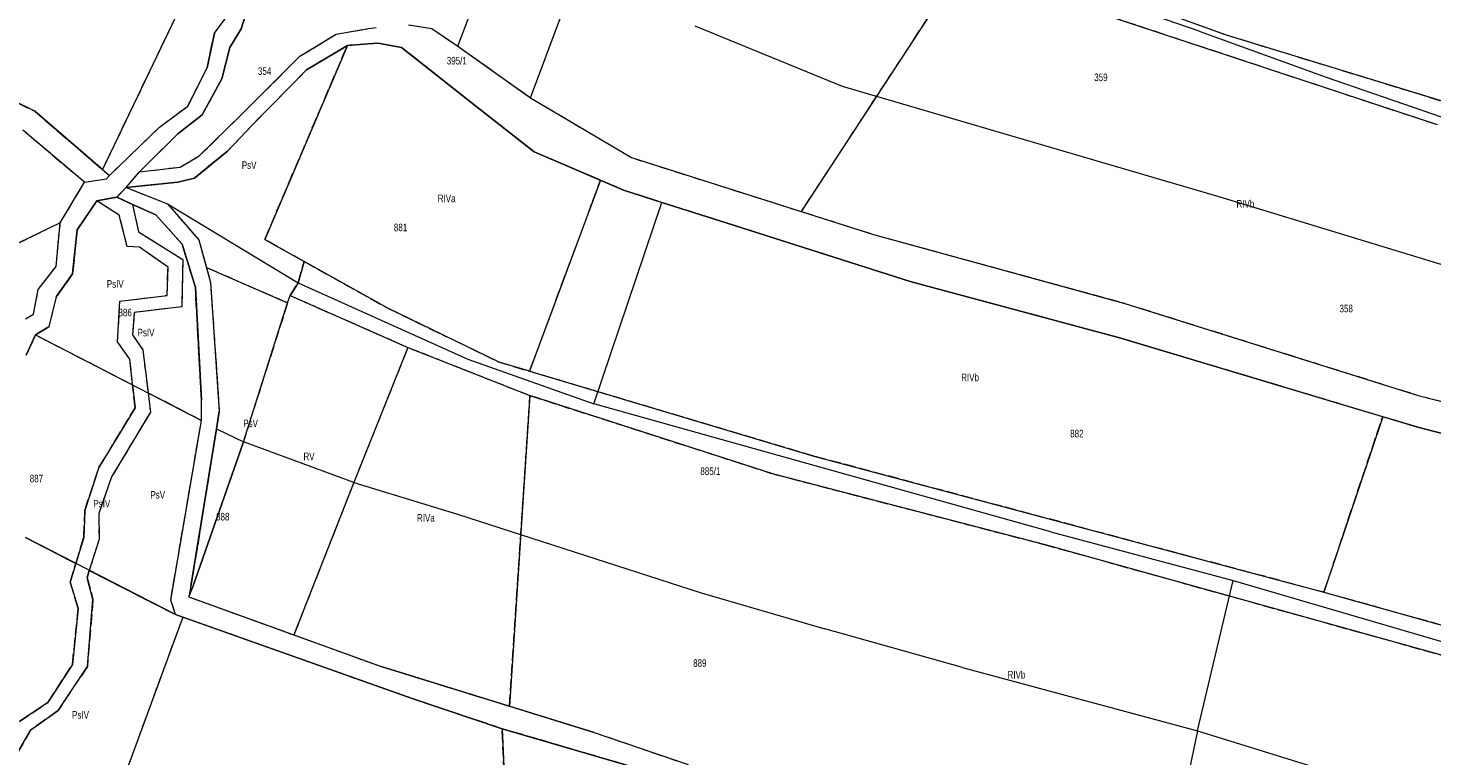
# Model space of a CAD drawing. Header units: metres. Extents: x 7496145 to 7500200, y 5498500 to 5502080.
# Tile 107 of 202: x 7496833 to 7497111, y 5501081 to 5501225. Entities that reach past the tile are written whole.
import ezdxf
from ezdxf.enums import TextEntityAlignment as Align

# ---------------------------------------------------------------- set-up
doc = ezdxf.new("R2010")
doc.units = ezdxf.units.M
doc.header["$MEASUREMENT"] = 0
for name, pattern in [('2.25_0.75', [3, 2.25, -0.75]), ('219-1000', [0]), ('egug-1000', [0])]:
    doc.linetypes.add(name, pattern=pattern)
for name, color, linetype in [('209-oznaczenie konturu klasyfikacyjnego', 7, 'CONTINUOUS'), ('211-numer działki ewidencyjnej', 7, 'CONTINUOUS'), ('217-kontur klasyfikacyjny', 7, 'CONTINUOUS'), ('218-kontur użytku gruntowego', 7, 'CONTINUOUS'), ('219-działka ewidencyjna', 7, 'CONTINUOUS')]:
    doc.layers.add(name, color=color, linetype=linetype)
doc.styles.get("Standard").update_dxf_attribs({"font": 'Working1250', "width": 0.75})

msp = doc.modelspace()

# ---------------------------------------------------------------- linework, layer by layer
at = {"layer": '217-kontur klasyfikacyjny', "color": 3, "linetype": '2.25_0.75', "lineweight": 18, "flags": 128}
for points in [[(7496874.34, 5501252.74), (7496847.44, 5501196.67)], [(7497017.36, 5501236.72), (7496985.77, 5501188.38)], [(7497111.76, 5501205.5), (7497017.36, 5501236.72)], [(7497041.07, 5501233.78), (7497069.89, 5501223.33)], [(7496876.44, 5501229.35), (7496874.88, 5501224.5)], [(7496869.62, 5501223.64), (7496871.88, 5501226.69)], [(7496801.14, 5501224.41), (7496834.04, 5501208.22)], [(7496874.88, 5501224.5), (7496872.63, 5501220.85)], [(7496893.71, 5501223.49), (7496900.12, 5501224.56)], [(7496900.12, 5501224.56), (7496901.64, 5501224.78)], [(7496908.01, 5501225.33), (7496912.67, 5501224.56)], [(7496912.67, 5501224.56), (7496917.79, 5501221.11)], [(7496868.15, 5501216.82), (7496869.62, 5501223.64)], [(7496879.57, 5501182.83), (7496895.95, 5501221.25)], [(7496886.51, 5501219.09), (7496893.71, 5501223.49)], [(7496895.95, 5501221.25), (7496887.83, 5501216.38)], [(7496900.01, 5501221.55), (7496895.95, 5501221.25)], [(7496902.05, 5501221.66), (7496900.01, 5501221.55)], [(7496906.67, 5501220.84), (7496902.05, 5501221.66)], [(7496917.79, 5501221.11), (7496932.17, 5501210.89)], [(7497069.89, 5501223.33), (7497117.8, 5501208.66)], [(7496872.63, 5501220.85), (7496871.05, 5501214.6)], [(7496874.91, 5501207.5), (7496886.51, 5501219.09)], [(7496921.6, 5501209), (7496906.67, 5501220.84)], [(7496864.33, 5501209.24), (7496868.15, 5501216.82)], [(7496887.83, 5501216.38), (7496877.08, 5501205.46)], [(7496871.05, 5501214.6), (7496867.21, 5501207.52)], [(7496932.17, 5501210.89), (7496952.15, 5501199.04)], [(7496834.04, 5501208.22), (7496847.44, 5501196.67)], [(7496858.75, 5501205.08), (7496864.33, 5501209.24)], [(7496867.21, 5501207.52), (7496862.36, 5501203.72)], [(7496866.6, 5501199.36), (7496874.91, 5501207.5)], [(7496932.89, 5501200.16), (7496921.6, 5501209)], [(7496843.88, 5501194.16), (7496831.69, 5501204.47)], [(7496848.81, 5501195.49), (7496858.75, 5501205.08)], [(7496877.08, 5501205.46), (7496872.2, 5501200.34)], [(7496862.36, 5501203.72), (7496854.8, 5501196.25)], [(7496862.8, 5501197.16), (7496866.6, 5501199.36)], [(7496872.2, 5501200.34), (7496865.66, 5501194.99)], [(7496946.06, 5501194.56), (7496932.89, 5501200.16)], [(7496952.15, 5501199.04), (7496985.77, 5501188.38)], [(7496847.44, 5501196.67), (7496848.81, 5501195.49)], [(7496854.8, 5501196.25), (7496862.8, 5501197.16)], [(7496839.09, 5501186.16), (7496843.88, 5501194.16)], [(7496852.11, 5501193.14), (7496850.29, 5501191.24)], [(7496862.34, 5501194.17), (7496852.11, 5501193.14)], [(7496852.11, 5501193.14), (7496860.33, 5501189.88)], [(7496865.66, 5501194.99), (7496862.34, 5501194.17)], [(7496932, 5501156.77), (7496946.06, 5501194.56)], [(7496950.6, 5501192.63), (7496946.06, 5501194.56)], [(7496846.31, 5501190.52), (7496842.42, 5501184.78)], [(7496850.29, 5501191.24), (7496846.31, 5501190.52)], [(7496850.78, 5501187.64), (7496846.31, 5501190.52)], [(7496853.4, 5501189.79), (7496850.29, 5501191.24)], [(7496958.17, 5501190.16), (7496950.6, 5501192.63)], [(7496852.32, 5501181.47), (7496850.78, 5501187.64)], [(7496853.4, 5501189.79), (7496854.58, 5501184.38)], [(7496857.98, 5501187.75), (7496853.4, 5501189.79)], [(7496863.24, 5501181.92), (7496857.98, 5501187.75)], [(7496860.33, 5501189.88), (7496866.53, 5501182.76)], [(7496971.14, 5501186.06), (7496958.17, 5501190.16)], [(7496985.77, 5501188.38), (7497000.1, 5501183.83)], [(7496806.17, 5501170.26), (7496839.09, 5501186.16)], [(7496838.26, 5501177.52), (7496839.09, 5501186.16)], [(7497007.35, 5501174.5), (7496971.14, 5501186.06)], [(7496842.42, 5501184.78), (7496841.54, 5501176.01)], [(7496854.58, 5501184.38), (7496863.33, 5501178.87)], [(7496866.53, 5501182.76), (7496868.01, 5501177.31)], [(7496887.36, 5501178.48), (7496879.57, 5501182.83)], [(7497000.1, 5501183.83), (7497049.84, 5501170.2)], [(7496854.77, 5501181.29), (7496852.32, 5501181.47)], [(7496860.42, 5501177.39), (7496854.77, 5501181.29)], [(7496865.83, 5501173.34), (7496863.24, 5501181.92)], [(7496834.71, 5501172.94), (7496838.26, 5501177.52)], [(7496860.26, 5501171.78), (7496860.42, 5501177.39)], [(7496863.33, 5501178.87), (7496863.14, 5501169.54)], [(7496868.01, 5501177.31), (7496884.1, 5501170.33)], [(7496868.01, 5501177.31), (7496868.83, 5501174.3)], [(7496886.2, 5501174.29), (7496887.36, 5501178.48)], [(7496887.36, 5501178.48), (7496903.95, 5501169.22)], [(7496841.54, 5501176.01), (7496838.29, 5501171.47)], [(7496868.83, 5501174.3), (7496870.58, 5501148.79)], [(7496884.6, 5501171.74), (7496886.2, 5501174.29)], [(7497049.06, 5501163.3), (7497007.35, 5501174.5)], [(7496833.81, 5501168.05), (7496834.71, 5501172.94)], [(7496838.29, 5501171.47), (7496836.83, 5501165.58)], [(7496850.91, 5501170.63), (7496860.26, 5501171.78)], [(7496867.04, 5501151.05), (7496865.83, 5501173.34)], [(7496884.1, 5501170.33), (7496884.6, 5501171.74)], [(7496884.6, 5501171.74), (7496907.92, 5501161.49)], [(7496850.41, 5501162.58), (7496850.91, 5501170.63)], [(7496853.72, 5501168.39), (7496853.42, 5501163.99)], [(7496863.14, 5501169.54), (7496853.72, 5501168.39)], [(7496884.1, 5501170.33), (7496875.34, 5501142.83)], [(7496903.95, 5501169.22), (7496925.96, 5501158.59)], [(7497049.84, 5501170.2), (7497107.89, 5501152)], [(7496832.19, 5501167.14), (7496833.81, 5501168.05)], [(7496836.83, 5501165.58), (7496834.18, 5501163.96)], [(7496834.18, 5501163.96), (7496832.31, 5501159.94)], [(7496834.18, 5501163.96), (7496853.42, 5501154.05)], [(7496852.88, 5501159.16), (7496850.41, 5501162.58)], [(7496853.42, 5501163.99), (7496855.42, 5501160.98)], [(7497100.89, 5501147.77), (7497049.06, 5501163.3)], [(7496855.42, 5501160.98), (7496856.48, 5501152.48)], [(7496907.92, 5501161.49), (7496897.2, 5501134.76)], [(7496907.92, 5501161.49), (7496932.08, 5501151.95)], [(7496853.42, 5501154.05), (7496852.88, 5501159.16)], [(7496925.96, 5501158.59), (7496932, 5501156.77)], [(7496988.26, 5501139.98), (7496932, 5501156.77)], [(7496853.9, 5501149.53), (7496853.42, 5501154.05)], [(7496867.03, 5501147.04), (7496856.48, 5501152.48)], [(7496856.48, 5501152.48), (7496856.95, 5501148.66)], [(7496928.01, 5501090.49), (7496932.08, 5501151.95)], [(7496932.08, 5501151.95), (7496980.38, 5501136.41)], [(7497107.89, 5501152), (7497121.61, 5501148.5)], [(7496846.74, 5501137.69), (7496853.9, 5501149.53)], [(7496856.95, 5501148.66), (7496849.26, 5501135.89)], [(7496867.03, 5501147.04), (7496867.04, 5501151.05)], [(7496870.58, 5501148.79), (7496870, 5501145.37)], [(7496860.96, 5501111.5), (7496867.03, 5501147.04)], [(7497089.26, 5501113.03), (7497100.89, 5501147.77)], [(7497107.84, 5501145.69), (7497100.89, 5501147.77)], [(7496870, 5501145.37), (7496864.97, 5501114.21)], [(7497130.96, 5501139.68), (7497107.84, 5501145.69)], [(7496875.34, 5501142.83), (7496865.38, 5501114.29)], [(7496843.93, 5501129.22), (7496846.74, 5501137.69)], [(7497089.26, 5501113.03), (7496988.26, 5501139.98)], [(7496849.26, 5501135.89), (7496846.71, 5501128.59)], [(7496980.38, 5501136.41), (7497033.85, 5501122.51)], [(7496897.2, 5501134.76), (7496885.34, 5501104.59)], [(7496843.77, 5501123.9), (7496843.93, 5501129.22)], [(7496846.71, 5501128.59), (7496846.77, 5501123.57)], [(7496832.21, 5501123.9), (7496842.17, 5501118.7)], [(7496842.17, 5501118.7), (7496843.77, 5501123.9)], [(7496846.77, 5501123.57), (7496844.83, 5501117.34)], [(7497033.85, 5501122.51), (7497123.25, 5501097.62)], [(7496841.05, 5501115.06), (7496842.17, 5501118.7)], [(7496844.83, 5501117.34), (7496844.39, 5501115.92)], [(7496844.39, 5501115.92), (7496845.57, 5501111.59)], [(7496844.83, 5501117.34), (7496861.93, 5501108.61)], [(7496842.64, 5501109.83), (7496841.05, 5501115.06)], [(7496865.38, 5501114.29), (7496864.54, 5501112.11)], [(7496864.97, 5501114.21), (7496864.54, 5501112.11)], [(7497121.32, 5501104.06), (7497089.26, 5501113.03)], [(7496841.51, 5501098.72), (7496842.64, 5501109.83)], [(7496845.57, 5501111.59), (7496844.45, 5501098.33)], [(7496861.93, 5501108.61), (7496860.96, 5501111.5)], [(7496864.54, 5501112.11), (7496885.34, 5501104.59)], [(7496863.33, 5501108.11), (7496850.21, 5501072.33)], [(7496863.33, 5501108.11), (7496861.93, 5501108.61)], [(7496908.74, 5501091.98), (7496863.33, 5501108.11)], [(7496885.34, 5501104.59), (7496902.62, 5501098.35)], [(7496836.63, 5501091.24), (7496841.51, 5501098.72)], [(7496844.45, 5501098.33), (7496838.65, 5501089.64)], [(7496902.62, 5501098.35), (7496928.01, 5501090.49)], [(7496830.99, 5501087.47), (7496836.63, 5501091.24)], [(7496926.57, 5501086.04), (7496908.74, 5501091.98)], [(7496928.01, 5501090.49), (7496944.78, 5501085.3)], [(7496838.65, 5501089.64), (7496833.25, 5501085.79)], [(7496833.25, 5501085.79), (7496830.35, 5501080.78)], [(7496929.58, 5501017.35), (7496926.57, 5501086.04)], [(7496962.28, 5501075.58), (7496926.57, 5501086.04)], [(7496944.78, 5501085.3), (7496963.4, 5501078.92)]]:
    msp.add_lwpolyline(points, dxfattribs=at)
at = {"layer": '218-kontur użytku gruntowego', "color": 3, "linetype": 'egug-1000', "lineweight": 18, "flags": 128}
for points in [[(7496874.34, 5501252.74), (7496847.44, 5501196.67)], [(7497017.36, 5501236.72), (7496985.77, 5501188.38)], [(7497111.76, 5501205.5), (7497017.36, 5501236.72)], [(7497041.07, 5501233.78), (7497069.89, 5501223.33)], [(7496876.44, 5501229.35), (7496874.88, 5501224.5)], [(7496869.62, 5501223.64), (7496871.88, 5501226.69)], [(7496834.04, 5501208.22), (7496801.14, 5501224.41)], [(7496874.88, 5501224.5), (7496872.63, 5501220.85)], [(7496893.71, 5501223.49), (7496900.12, 5501224.56)], [(7496900.12, 5501224.56), (7496901.64, 5501224.78)], [(7496908.01, 5501225.33), (7496912.67, 5501224.56)], [(7496912.67, 5501224.56), (7496917.79, 5501221.11)], [(7496868.15, 5501216.82), (7496869.62, 5501223.64)], [(7496895.95, 5501221.25), (7496879.57, 5501182.83)], [(7496886.51, 5501219.09), (7496893.71, 5501223.49)], [(7496895.95, 5501221.25), (7496887.83, 5501216.38)], [(7496900.01, 5501221.55), (7496895.95, 5501221.25)], [(7496902.05, 5501221.66), (7496900.01, 5501221.55)], [(7496906.67, 5501220.84), (7496902.05, 5501221.66)], [(7496917.79, 5501221.11), (7496932.17, 5501210.89)], [(7497069.89, 5501223.33), (7497117.8, 5501208.66)], [(7496872.63, 5501220.85), (7496871.05, 5501214.6)], [(7496874.91, 5501207.5), (7496886.51, 5501219.09)], [(7496921.6, 5501209), (7496906.67, 5501220.84)], [(7496864.33, 5501209.24), (7496868.15, 5501216.82)], [(7496887.83, 5501216.38), (7496877.08, 5501205.46)], [(7496871.05, 5501214.6), (7496867.21, 5501207.52)], [(7496932.17, 5501210.89), (7496952.15, 5501199.04)], [(7496847.44, 5501196.67), (7496834.04, 5501208.22)], [(7496858.75, 5501205.08), (7496864.33, 5501209.24)], [(7496867.21, 5501207.52), (7496862.36, 5501203.72)], [(7496866.6, 5501199.36), (7496874.91, 5501207.5)], [(7496932.89, 5501200.16), (7496921.6, 5501209)], [(7496843.88, 5501194.16), (7496831.69, 5501204.47)], [(7496848.81, 5501195.49), (7496858.75, 5501205.08)], [(7496877.08, 5501205.46), (7496872.2, 5501200.34)], [(7496862.36, 5501203.72), (7496854.8, 5501196.25)], [(7496862.8, 5501197.16), (7496866.6, 5501199.36)], [(7496872.2, 5501200.34), (7496865.66, 5501194.99)], [(7496946.06, 5501194.56), (7496932.89, 5501200.16)], [(7496952.15, 5501199.04), (7496985.77, 5501188.38)], [(7496847.44, 5501196.67), (7496848.81, 5501195.49)], [(7496852.11, 5501193.14), (7496854.8, 5501196.25)], [(7496854.8, 5501196.25), (7496862.8, 5501197.16)], [(7496839.09, 5501186.16), (7496843.88, 5501194.16)], [(7496843.88, 5501194.16), (7496848.24, 5501194.81)], [(7496848.24, 5501194.81), (7496848.81, 5501195.49)], [(7496850.29, 5501191.24), (7496852.11, 5501193.14)], [(7496862.34, 5501194.17), (7496852.11, 5501193.14)], [(7496852.11, 5501193.14), (7496860.33, 5501189.88)], [(7496865.66, 5501194.99), (7496862.34, 5501194.17)], [(7496946.06, 5501194.56), (7496932, 5501156.77)], [(7496950.6, 5501192.63), (7496946.06, 5501194.56)], [(7496846.31, 5501190.52), (7496842.42, 5501184.78)], [(7496846.31, 5501190.52), (7496850.29, 5501191.24)], [(7496850.78, 5501187.64), (7496846.31, 5501190.52)], [(7496853.4, 5501189.79), (7496850.29, 5501191.24)], [(7496958.17, 5501190.16), (7496950.6, 5501192.63)], [(7496852.32, 5501181.47), (7496850.78, 5501187.64)], [(7496853.4, 5501189.79), (7496854.58, 5501184.38)], [(7496857.98, 5501187.75), (7496853.4, 5501189.79)], [(7496863.24, 5501181.92), (7496857.98, 5501187.75)], [(7496860.33, 5501189.88), (7496866.53, 5501182.76)], [(7496971.14, 5501186.06), (7496958.17, 5501190.16)], [(7496985.77, 5501188.38), (7497000.1, 5501183.83)], [(7496839.09, 5501186.16), (7496806.17, 5501170.26)], [(7496838.26, 5501177.52), (7496839.09, 5501186.16)], [(7497007.35, 5501174.5), (7496971.14, 5501186.06)], [(7496842.42, 5501184.78), (7496841.54, 5501176.01)], [(7496854.58, 5501184.38), (7496863.33, 5501178.87)], [(7496866.53, 5501182.76), (7496868.01, 5501177.31)], [(7496879.57, 5501182.83), (7496887.36, 5501178.48)], [(7497000.1, 5501183.83), (7497049.84, 5501170.2)], [(7496854.77, 5501181.29), (7496852.32, 5501181.47)], [(7496860.42, 5501177.39), (7496854.77, 5501181.29)], [(7496865.83, 5501173.34), (7496863.24, 5501181.92)], [(7496834.71, 5501172.94), (7496838.26, 5501177.52)], [(7496860.26, 5501171.78), (7496860.42, 5501177.39)], [(7496863.33, 5501178.87), (7496863.14, 5501169.54)], [(7496868.01, 5501177.31), (7496884.1, 5501170.33)], [(7496868.01, 5501177.31), (7496868.83, 5501174.3)], [(7496887.36, 5501178.48), (7496886.2, 5501174.29)], [(7496903.95, 5501169.22), (7496887.36, 5501178.48)], [(7496841.54, 5501176.01), (7496838.29, 5501171.47)], [(7496868.83, 5501174.3), (7496870.58, 5501148.79)], [(7496886.2, 5501174.29), (7496884.6, 5501171.74)], [(7497049.06, 5501163.3), (7497007.35, 5501174.5)], [(7496833.81, 5501168.05), (7496834.71, 5501172.94)], [(7496838.29, 5501171.47), (7496836.83, 5501165.58)], [(7496850.91, 5501170.63), (7496860.26, 5501171.78)], [(7496867.04, 5501151.05), (7496865.83, 5501173.34)], [(7496884.1, 5501170.33), (7496884.6, 5501171.74)], [(7496884.6, 5501171.74), (7496907.92, 5501161.49)], [(7496850.41, 5501162.58), (7496850.91, 5501170.63)], [(7496853.72, 5501168.39), (7496853.42, 5501163.99)], [(7496863.14, 5501169.54), (7496853.72, 5501168.39)], [(7496875.34, 5501142.83), (7496884.1, 5501170.33)], [(7496925.96, 5501158.59), (7496903.95, 5501169.22)], [(7497049.84, 5501170.2), (7497107.89, 5501152)], [(7496832.19, 5501167.14), (7496833.81, 5501168.05)], [(7496836.83, 5501165.58), (7496834.18, 5501163.96)], [(7496832.31, 5501159.94), (7496834.18, 5501163.96)], [(7496834.18, 5501163.96), (7496853.42, 5501154.05)], [(7496852.88, 5501159.16), (7496850.41, 5501162.58)], [(7496853.42, 5501163.99), (7496855.42, 5501160.98)], [(7497100.89, 5501147.77), (7497049.06, 5501163.3)], [(7496855.42, 5501160.98), (7496856.48, 5501152.48)], [(7496907.92, 5501161.49), (7496897.2, 5501134.76)], [(7496907.92, 5501161.49), (7496932.08, 5501151.95)], [(7496853.42, 5501154.05), (7496852.88, 5501159.16)], [(7496932, 5501156.77), (7496925.96, 5501158.59)], [(7496932, 5501156.77), (7496988.26, 5501139.98)], [(7496853.42, 5501154.05), (7496853.9, 5501149.53)], [(7496856.48, 5501152.48), (7496867.03, 5501147.04)], [(7496856.48, 5501152.48), (7496856.95, 5501148.66)], [(7496932.08, 5501151.95), (7496928.01, 5501090.49)], [(7496980.38, 5501136.41), (7496932.08, 5501151.95)], [(7497107.89, 5501152), (7497121.61, 5501148.5)], [(7496853.9, 5501149.53), (7496846.74, 5501137.69)], [(7496856.95, 5501148.66), (7496849.26, 5501135.89)], [(7496867.03, 5501147.04), (7496867.04, 5501151.05)], [(7496870.58, 5501148.79), (7496870, 5501145.37)], [(7496860.96, 5501111.5), (7496867.03, 5501147.04)], [(7497100.89, 5501147.77), (7497089.26, 5501113.03)], [(7497107.84, 5501145.69), (7497100.89, 5501147.77)], [(7496870, 5501145.37), (7496864.97, 5501114.21)], [(7497130.96, 5501139.68), (7497107.84, 5501145.69)], [(7496865.38, 5501114.29), (7496875.34, 5501142.83)], [(7496846.74, 5501137.69), (7496843.93, 5501129.22)], [(7496988.26, 5501139.98), (7497089.26, 5501113.03)], [(7496849.26, 5501135.89), (7496846.71, 5501128.59)], [(7497033.85, 5501122.51), (7496980.38, 5501136.41)], [(7496897.2, 5501134.76), (7496885.34, 5501104.59)], [(7496843.93, 5501129.22), (7496843.77, 5501123.9)], [(7496846.71, 5501128.59), (7496846.77, 5501123.57)], [(7496832.21, 5501123.9), (7496842.17, 5501118.7)], [(7496843.77, 5501123.9), (7496842.17, 5501118.7)], [(7496846.77, 5501123.57), (7496844.83, 5501117.34)], [(7497123.25, 5501097.62), (7497033.85, 5501122.51)], [(7496842.17, 5501118.7), (7496841.05, 5501115.06)], [(7496844.39, 5501115.92), (7496844.83, 5501117.34)], [(7496845.57, 5501111.59), (7496844.39, 5501115.92)], [(7496844.83, 5501117.34), (7496861.93, 5501108.61)], [(7496841.05, 5501115.06), (7496842.64, 5501109.83)], [(7496864.54, 5501112.11), (7496865.38, 5501114.29)], [(7496864.97, 5501114.21), (7496864.54, 5501112.11)], [(7497089.26, 5501113.03), (7497121.32, 5501104.06)], [(7496842.64, 5501109.83), (7496841.51, 5501098.72)], [(7496844.45, 5501098.33), (7496845.57, 5501111.59)], [(7496861.93, 5501108.61), (7496860.96, 5501111.5)], [(7496864.54, 5501112.11), (7496885.34, 5501104.59)], [(7496863.33, 5501108.11), (7496850.21, 5501072.33)], [(7496863.33, 5501108.11), (7496861.93, 5501108.61)], [(7496908.74, 5501091.98), (7496863.33, 5501108.11)], [(7496885.34, 5501104.59), (7496902.62, 5501098.35)], [(7496841.51, 5501098.72), (7496836.63, 5501091.24)], [(7496838.65, 5501089.64), (7496844.45, 5501098.33)], [(7496902.62, 5501098.35), (7496928.01, 5501090.49)], [(7496836.63, 5501091.24), (7496830.99, 5501087.47)], [(7496926.57, 5501086.04), (7496908.74, 5501091.98)], [(7496928.01, 5501090.49), (7496944.78, 5501085.3)], [(7496833.25, 5501085.79), (7496838.65, 5501089.64)], [(7496830.35, 5501080.78), (7496833.25, 5501085.79)], [(7496926.57, 5501086.04), (7496929.58, 5501017.35)], [(7496962.28, 5501075.58), (7496926.57, 5501086.04)], [(7496944.78, 5501085.3), (7496963.4, 5501078.92)]]:
    msp.add_lwpolyline(points, dxfattribs=at)
at = {"layer": '219-działka ewidencyjna', "color": 3, "linetype": '219-1000', "lineweight": 18, "flags": 128}
for points in [[(7496917.79, 5501221.11), (7496936.71, 5501270.75)], [(7496932.17, 5501210.89), (7496941.27, 5501235.3)], [(7497064.58, 5501224.06), (7497040.55, 5501232.37)], [(7496874.88, 5501224.5), (7496876.44, 5501229.35)], [(7496869.62, 5501223.64), (7496871.88, 5501226.69)], [(7496834.04, 5501208.22), (7496801.14, 5501224.41)], [(7496872.63, 5501220.85), (7496874.88, 5501224.5)], [(7496893.71, 5501223.49), (7496900.12, 5501224.56)], [(7496900.12, 5501224.56), (7496901.64, 5501224.78)], [(7496908.01, 5501225.33), (7496912.67, 5501224.56)], [(7496912.67, 5501224.56), (7496917.79, 5501221.11)], [(7496964.71, 5501225.12), (7496993.86, 5501213.21)], [(7497064.58, 5501224.06), (7497089.71, 5501214.96)], [(7496869.62, 5501223.64), (7496868.15, 5501216.82)], [(7496886.51, 5501219.09), (7496893.71, 5501223.49)], [(7496887.83, 5501216.38), (7496895.95, 5501221.25)], [(7496895.95, 5501221.25), (7496900.01, 5501221.55)], [(7496900.01, 5501221.55), (7496902.05, 5501221.66)], [(7496902.05, 5501221.66), (7496906.67, 5501220.84)], [(7496917.79, 5501221.11), (7496932.17, 5501210.89)], [(7496871.05, 5501214.6), (7496872.63, 5501220.85)], [(7496874.91, 5501207.5), (7496886.51, 5501219.09)], [(7496906.67, 5501220.84), (7496921.6, 5501209)], [(7496864.33, 5501209.24), (7496868.15, 5501216.82)], [(7496877.08, 5501205.46), (7496887.83, 5501216.38)], [(7496867.21, 5501207.52), (7496871.05, 5501214.6)], [(7496993.86, 5501213.21), (7497068.66, 5501191.25)], [(7497089.71, 5501214.96), (7497137.32, 5501198.54)], [(7496932.17, 5501210.89), (7496952.15, 5501199.04)], [(7496834.04, 5501208.22), (7496848.81, 5501195.49)], [(7496858.75, 5501205.08), (7496864.33, 5501209.24)], [(7496862.36, 5501203.72), (7496867.21, 5501207.52)], [(7496866.6, 5501199.36), (7496874.91, 5501207.5)], [(7496921.6, 5501209), (7496932.89, 5501200.16)], [(7496843.88, 5501194.16), (7496831.69, 5501204.47)], [(7496848.81, 5501195.49), (7496858.75, 5501205.08)], [(7496872.2, 5501200.34), (7496877.08, 5501205.46)], [(7496862.36, 5501203.72), (7496854.8, 5501196.25)], [(7496862.8, 5501197.16), (7496866.6, 5501199.36)], [(7496865.66, 5501194.99), (7496872.2, 5501200.34)], [(7496932.89, 5501200.16), (7496950.6, 5501192.63)], [(7496952.15, 5501199.04), (7497000.1, 5501183.83)], [(7496852.11, 5501193.14), (7496854.8, 5501196.25)], [(7496854.8, 5501196.25), (7496862.8, 5501197.16)], [(7496839.09, 5501186.16), (7496843.88, 5501194.16)], [(7496843.88, 5501194.16), (7496848.24, 5501194.81)], [(7496848.24, 5501194.81), (7496848.81, 5501195.49)], [(7496850.29, 5501191.24), (7496852.11, 5501193.14)], [(7496852.11, 5501193.14), (7496862.34, 5501194.17)], [(7496852.11, 5501193.14), (7496860.33, 5501189.88)], [(7496862.34, 5501194.17), (7496865.66, 5501194.99)], [(7496842.42, 5501184.78), (7496846.31, 5501190.52)], [(7496850.29, 5501191.24), (7496846.31, 5501190.52)], [(7496850.29, 5501191.24), (7496853.4, 5501189.79)], [(7496950.6, 5501192.63), (7496958.17, 5501190.16)], [(7497068.66, 5501191.25), (7497150.95, 5501166.2)], [(7496853.4, 5501189.79), (7496857.98, 5501187.75)], [(7496857.98, 5501187.75), (7496863.24, 5501181.92)], [(7496860.33, 5501189.88), (7496873.32, 5501182.06)], [(7496860.33, 5501189.88), (7496866.53, 5501182.76)], [(7496944.73, 5501150.29), (7496958.17, 5501190.16)], [(7496958.17, 5501190.16), (7496971.14, 5501186.06)], [(7496838.26, 5501177.52), (7496839.09, 5501186.16)], [(7496971.14, 5501186.06), (7497007.35, 5501174.5)], [(7496841.54, 5501176.01), (7496842.42, 5501184.78)], [(7496866.53, 5501182.76), (7496868.83, 5501174.3)], [(7496873.32, 5501182.06), (7496886.2, 5501174.29)], [(7497000.1, 5501183.83), (7497049.84, 5501170.2)], [(7496863.24, 5501181.92), (7496865.83, 5501173.34)], [(7496834.71, 5501172.94), (7496838.26, 5501177.52)], [(7496838.29, 5501171.47), (7496841.54, 5501176.01)], [(7496868.83, 5501174.3), (7496870.58, 5501148.79)], [(7496886.2, 5501174.29), (7496919.79, 5501159.14)], [(7497007.35, 5501174.5), (7497049.06, 5501163.3)], [(7496833.81, 5501168.05), (7496834.71, 5501172.94)], [(7496838.29, 5501171.47), (7496836.83, 5501165.58)], [(7496865.83, 5501173.34), (7496867.04, 5501151.05)], [(7497049.84, 5501170.2), (7497107.89, 5501152)], [(7496832.19, 5501167.14), (7496833.81, 5501168.05)], [(7496834.18, 5501163.96), (7496836.83, 5501165.58)], [(7496834.18, 5501163.96), (7496832.31, 5501159.94)], [(7496834.18, 5501163.96), (7496867.03, 5501147.04)], [(7497049.06, 5501163.3), (7497107.84, 5501145.69)], [(7496919.79, 5501159.14), (7496944.73, 5501150.29)], [(7497107.89, 5501152), (7497121.61, 5501148.5)], [(7496867.03, 5501147.04), (7496867.04, 5501151.05)], [(7496870, 5501145.37), (7496870.58, 5501148.79)], [(7497035.17, 5501124.99), (7496944.73, 5501150.29)], [(7496860.96, 5501111.5), (7496867.03, 5501147.04)], [(7496864.97, 5501114.21), (7496870, 5501145.37)], [(7496870, 5501145.37), (7496875.34, 5501142.83)], [(7497107.84, 5501145.69), (7497130.96, 5501139.68)], [(7496875.34, 5501142.83), (7496865.38, 5501114.29)], [(7496897.2, 5501134.76), (7496875.34, 5501142.83)], [(7496897.2, 5501134.76), (7496917.71, 5501128.49)], [(7496917.71, 5501128.49), (7496965.97, 5501112.93)], [(7496861.93, 5501108.61), (7496832.21, 5501123.9)], [(7497035.17, 5501124.99), (7497071.28, 5501115.39)], [(7497064.22, 5501085.59), (7497071.28, 5501115.39)], [(7497071.28, 5501115.39), (7497123.16, 5501100.21)], [(7496864.54, 5501112.11), (7496865.38, 5501114.29)], [(7496864.97, 5501114.21), (7496864.54, 5501112.11)], [(7496965.97, 5501112.93), (7496990.43, 5501105.79)], [(7496861.93, 5501108.61), (7496860.96, 5501111.5)], [(7496864.54, 5501112.11), (7496902.62, 5501098.35)], [(7496861.93, 5501108.61), (7496908.74, 5501091.98)], [(7497017.72, 5501098.15), (7496990.43, 5501105.79)], [(7496944.78, 5501085.3), (7496902.62, 5501098.35)], [(7497017.72, 5501098.15), (7497064.22, 5501085.59)], [(7496908.74, 5501091.98), (7496926.57, 5501086.04)], [(7496926.57, 5501086.04), (7496962.28, 5501075.58)], [(7496944.78, 5501085.3), (7496963.4, 5501078.92)], [(7497064.22, 5501085.59), (7497058.14, 5501056.72)], [(7497064.22, 5501085.59), (7497141.98, 5501061.54)]]:
    msp.add_lwpolyline(points, dxfattribs=at)

# ---------------------------------------------------------------- texts
at = {"layer": '209-oznaczenie konturu klasyfikacyjnego', "color": 3, "linetype": 'Continuous', "lineweight": 18, "width": 0.79}
for s, p in [('PsV', (7496875.03, 5501196.79)), ('RIVa', (7496913.82, 5501190.22)), ('RIVb', (7497071.95, 5501189.15)), ('PsIV', (7496848.3, 5501173.29)), ('PsIV', (7496854.4, 5501163.67)), ('RIVb', (7497017.45, 5501154.8)), ('PsV', (7496875.32, 5501145.71)), ('RV', (7496887.23, 5501139.17)), ('PsV', (7496856.93, 5501131.55)), ('PsIV', (7496845.64, 5501129.82)), ('RIVa', (7496909.71, 5501126.99)), ('RIVb', (7497026.63, 5501095.96)), ('PsIV', (7496841.43, 5501088.01))]:
    msp.add_text(s, height=1.5, dxfattribs=at).set_placement(p)
at = {"layer": '211-numer działki ewidencyjnej', "color": 3, "linetype": 'Continuous', "lineweight": 18, "width": 0.79}
for s, p in [('395/1', (7496915.61, 5501218.97)), ('881', (7496905.14, 5501185.98)), ('886', (7496850.61, 5501169.14)), ('358', (7497092.35, 5501169.93)), ('882', (7497039.03, 5501145.19)), ('885/1', (7496965.81, 5501137.74)), ('887', (7496833.05, 5501136.29)), ('888', (7496869.94, 5501128.74)), ('889', (7496964.38, 5501099.78))]:
    msp.add_text(s, height=1.5, dxfattribs=at).set_placement(p, align=Align.TOP_LEFT)
for s, p in [('354', (7496878.22, 5501215.41)), ('359', (7497043.79, 5501214.18))]:
    msp.add_text(s, height=1.5, dxfattribs=at).set_placement(p)

doc.saveas('drawing.dxf')
